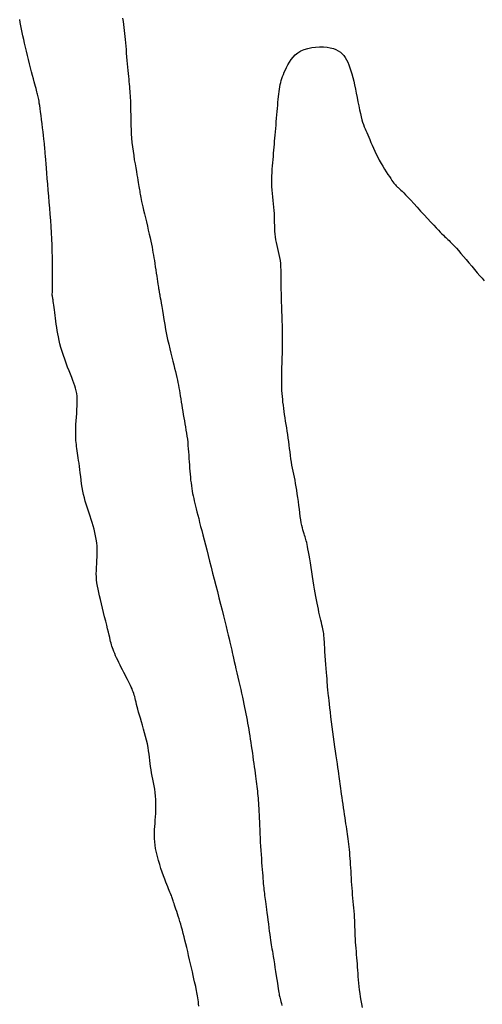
# Model space of a CAD drawing. Header units: millimetres. Extents: x 32690613 to 32693367, y 5343692 to 5344708.
# Tile 123 of 256: x 32692222 to 32692231, y 5344115 to 5344135. Entities that reach past the tile are written whole.
import ezdxf

# ---------------------------------------------------------------- set-up
doc = ezdxf.new("R2010")
doc.units = ezdxf.units.MM
doc.header["$LTSCALE"] = 20
for name, color, linetype in [('02-DGM_HL_495.00', 142, 'Continuous'), ('02-DGM_HL_495.50', 152, 'Continuous'), ('02-DGM_HL_496.00', 162, 'Continuous')]:
    doc.layers.add(name, color=color, linetype=linetype)

msp = doc.modelspace()

# ---------------------------------------------------------------- linework, layer by layer
at = {"layer": '02-DGM_HL_495.00', "elevation": 495, "flags": 128}
msp.add_lwpolyline([(32692225.743, 5344115.034), (32692225.738, 5344115.08), (32692225.734, 5344115.123), (32692225.729, 5344115.163), (32692225.723, 5344115.201), (32692225.718, 5344115.237), (32692225.712, 5344115.272), (32692225.705, 5344115.307), (32692225.698, 5344115.343), (32692225.69, 5344115.382), (32692225.681, 5344115.423), (32692225.671, 5344115.47), (32692225.659, 5344115.521), (32692225.646, 5344115.58), (32692225.631, 5344115.645), (32692225.615, 5344115.717), (32692225.598, 5344115.794), (32692225.579, 5344115.874), (32692225.561, 5344115.956), (32692225.541, 5344116.039), (32692225.522, 5344116.12), (32692225.503, 5344116.199), (32692225.485, 5344116.275), (32692225.467, 5344116.347), (32692225.45, 5344116.415), (32692225.432, 5344116.481), (32692225.416, 5344116.544), (32692225.399, 5344116.604), (32692225.383, 5344116.661), (32692225.366, 5344116.717), (32692225.35, 5344116.771), (32692225.334, 5344116.822), (32692225.318, 5344116.872), (32692225.303, 5344116.918), (32692225.289, 5344116.962), (32692225.276, 5344117.002), (32692225.263, 5344117.039), (32692225.252, 5344117.072), (32692225.243, 5344117.101), (32692225.235, 5344117.126), (32692225.227, 5344117.149), (32692225.22, 5344117.17), (32692225.214, 5344117.19), (32692225.206, 5344117.21), (32692225.199, 5344117.231), (32692225.19, 5344117.252), (32692225.18, 5344117.276), (32692225.169, 5344117.302), (32692225.156, 5344117.332), (32692225.141, 5344117.366), (32692225.125, 5344117.405), (32692225.107, 5344117.45), (32692225.087, 5344117.5), (32692225.065, 5344117.558), (32692225.041, 5344117.624), (32692225.016, 5344117.695), (32692224.991, 5344117.771), (32692224.966, 5344117.85), (32692224.942, 5344117.93), (32692224.92, 5344118.01), (32692224.9, 5344118.089), (32692224.885, 5344118.164), (32692224.873, 5344118.234), (32692224.866, 5344118.3), (32692224.862, 5344118.364), (32692224.86, 5344118.425), (32692224.861, 5344118.484), (32692224.864, 5344118.544), (32692224.868, 5344118.604), (32692224.873, 5344118.666), (32692224.878, 5344118.73), (32692224.882, 5344118.796), (32692224.887, 5344118.863), (32692224.89, 5344118.932), (32692224.891, 5344119.001), (32692224.891, 5344119.071), (32692224.889, 5344119.141), (32692224.885, 5344119.21), (32692224.877, 5344119.278), (32692224.867, 5344119.346), (32692224.856, 5344119.412), (32692224.843, 5344119.478), (32692224.83, 5344119.542), (32692224.817, 5344119.606), (32692224.804, 5344119.669), (32692224.793, 5344119.732), (32692224.784, 5344119.794), (32692224.776, 5344119.855), (32692224.769, 5344119.917), (32692224.762, 5344119.98), (32692224.754, 5344120.044), (32692224.745, 5344120.109), (32692224.734, 5344120.176), (32692224.721, 5344120.245), (32692224.705, 5344120.318), (32692224.686, 5344120.392), (32692224.666, 5344120.466), (32692224.645, 5344120.541), (32692224.623, 5344120.615), (32692224.602, 5344120.686), (32692224.581, 5344120.755), (32692224.562, 5344120.819), (32692224.545, 5344120.878), (32692224.531, 5344120.933), (32692224.518, 5344120.983), (32692224.506, 5344121.03), (32692224.496, 5344121.072), (32692224.486, 5344121.112), (32692224.477, 5344121.149), (32692224.468, 5344121.184), (32692224.458, 5344121.216), (32692224.449, 5344121.248), (32692224.438, 5344121.278), (32692224.427, 5344121.309), (32692224.415, 5344121.34), (32692224.401, 5344121.373), (32692224.385, 5344121.407), (32692224.367, 5344121.444), (32692224.347, 5344121.484), (32692224.325, 5344121.526), (32692224.302, 5344121.571), (32692224.277, 5344121.617), (32692224.252, 5344121.665), (32692224.227, 5344121.714), (32692224.202, 5344121.763), (32692224.177, 5344121.812), (32692224.153, 5344121.86), (32692224.131, 5344121.907), (32692224.109, 5344121.953), (32692224.089, 5344121.998), (32692224.071, 5344122.04), (32692224.054, 5344122.08), (32692224.039, 5344122.118), (32692224.026, 5344122.153), (32692224.015, 5344122.185), (32692224.006, 5344122.216), (32692223.998, 5344122.247), (32692223.99, 5344122.28), (32692223.982, 5344122.316), (32692223.972, 5344122.357), (32692223.961, 5344122.406), (32692223.948, 5344122.463), (32692223.931, 5344122.53), (32692223.913, 5344122.605), (32692223.893, 5344122.686), (32692223.871, 5344122.771), (32692223.849, 5344122.858), (32692223.827, 5344122.945), (32692223.806, 5344123.03), (32692223.786, 5344123.111), (32692223.769, 5344123.185), (32692223.753, 5344123.255), (32692223.739, 5344123.32), (32692223.727, 5344123.382), (32692223.718, 5344123.443), (32692223.711, 5344123.503), (32692223.707, 5344123.562), (32692223.705, 5344123.624), (32692223.706, 5344123.688), (32692223.709, 5344123.754), (32692223.713, 5344123.821), (32692223.718, 5344123.89), (32692223.721, 5344123.961), (32692223.724, 5344124.031), (32692223.724, 5344124.102), (32692223.721, 5344124.173), (32692223.715, 5344124.243), (32692223.705, 5344124.312), (32692223.692, 5344124.381), (32692223.677, 5344124.448), (32692223.66, 5344124.515), (32692223.642, 5344124.58), (32692223.622, 5344124.644), (32692223.602, 5344124.707), (32692223.581, 5344124.768), (32692223.561, 5344124.828), (32692223.541, 5344124.887), (32692223.521, 5344124.947), (32692223.503, 5344125.008), (32692223.485, 5344125.07), (32692223.468, 5344125.134), (32692223.452, 5344125.2), (32692223.438, 5344125.269), (32692223.426, 5344125.34), (32692223.414, 5344125.413), (32692223.404, 5344125.486), (32692223.395, 5344125.558), (32692223.386, 5344125.628), (32692223.377, 5344125.696), (32692223.369, 5344125.76), (32692223.362, 5344125.82), (32692223.354, 5344125.876), (32692223.347, 5344125.929), (32692223.339, 5344125.978), (32692223.332, 5344126.025), (32692223.326, 5344126.069), (32692223.32, 5344126.112), (32692223.314, 5344126.153), (32692223.309, 5344126.193), (32692223.304, 5344126.233), (32692223.3, 5344126.274), (32692223.297, 5344126.317), (32692223.295, 5344126.363), (32692223.295, 5344126.412), (32692223.295, 5344126.466), (32692223.297, 5344126.526), (32692223.301, 5344126.591), (32692223.306, 5344126.662), (32692223.311, 5344126.736), (32692223.317, 5344126.811), (32692223.321, 5344126.886), (32692223.325, 5344126.96), (32692223.326, 5344127.031), (32692223.325, 5344127.096), (32692223.322, 5344127.156), (32692223.315, 5344127.21), (32692223.305, 5344127.262), (32692223.293, 5344127.311), (32692223.278, 5344127.361), (32692223.26, 5344127.412), (32692223.239, 5344127.466), (32692223.216, 5344127.525), (32692223.191, 5344127.589), (32692223.163, 5344127.659), (32692223.135, 5344127.732), (32692223.107, 5344127.809), (32692223.078, 5344127.887), (32692223.051, 5344127.965), (32692223.026, 5344128.043), (32692223.003, 5344128.119), (32692222.983, 5344128.192), (32692222.966, 5344128.262), (32692222.951, 5344128.33), (32692222.939, 5344128.395), (32692222.928, 5344128.459), (32692222.918, 5344128.521), (32692222.909, 5344128.582), (32692222.901, 5344128.642), (32692222.893, 5344128.702), (32692222.886, 5344128.76), (32692222.879, 5344128.815), (32692222.872, 5344128.868), (32692222.865, 5344128.918), (32692222.859, 5344128.963), (32692222.854, 5344129.003), (32692222.849, 5344129.037), (32692222.845, 5344129.065), (32692222.841, 5344129.087), (32692222.838, 5344129.105), (32692222.836, 5344129.118), (32692222.834, 5344129.128), (32692222.832, 5344129.136), (32692222.831, 5344129.142), (32692222.831, 5344129.148), (32692222.83, 5344129.153), (32692222.83, 5344129.161), (32692222.83, 5344129.172), (32692222.83, 5344129.188), (32692222.831, 5344129.212), (32692222.832, 5344129.245), (32692222.832, 5344129.288), (32692222.833, 5344129.344), (32692222.834, 5344129.413), (32692222.835, 5344129.495), (32692222.835, 5344129.588), (32692222.835, 5344129.69), (32692222.834, 5344129.799), (32692222.832, 5344129.914), (32692222.83, 5344130.033), (32692222.826, 5344130.155), (32692222.82, 5344130.277), (32692222.814, 5344130.4), (32692222.806, 5344130.523), (32692222.798, 5344130.646), (32692222.789, 5344130.768), (32692222.779, 5344130.89), (32692222.769, 5344131.011), (32692222.76, 5344131.131), (32692222.75, 5344131.25), (32692222.74, 5344131.366), (32692222.731, 5344131.478), (32692222.722, 5344131.583), (32692222.714, 5344131.682), (32692222.707, 5344131.772), (32692222.7, 5344131.853), (32692222.695, 5344131.921), (32692222.69, 5344131.978), (32692222.687, 5344132.024), (32692222.684, 5344132.064), (32692222.681, 5344132.1), (32692222.677, 5344132.135), (32692222.673, 5344132.173), (32692222.669, 5344132.217), (32692222.663, 5344132.27), (32692222.655, 5344132.333), (32692222.647, 5344132.405), (32692222.637, 5344132.484), (32692222.627, 5344132.566), (32692222.617, 5344132.648), (32692222.607, 5344132.729), (32692222.597, 5344132.804), (32692222.588, 5344132.871), (32692222.58, 5344132.928), (32692222.572, 5344132.976), (32692222.566, 5344133.016), (32692222.56, 5344133.049), (32692222.554, 5344133.078), (32692222.549, 5344133.104), (32692222.543, 5344133.128), (32692222.537, 5344133.152), (32692222.531, 5344133.177), (32692222.524, 5344133.204), (32692222.516, 5344133.234), (32692222.507, 5344133.268), (32692222.497, 5344133.306), (32692222.485, 5344133.35), (32692222.472, 5344133.401), (32692222.456, 5344133.459), (32692222.438, 5344133.525), (32692222.419, 5344133.597), (32692222.398, 5344133.675), (32692222.377, 5344133.756), (32692222.356, 5344133.84), (32692222.334, 5344133.924), (32692222.314, 5344134.007), (32692222.295, 5344134.089), (32692222.277, 5344134.166), (32692222.261, 5344134.241), (32692222.246, 5344134.312), (32692222.232, 5344134.381), (32692222.219, 5344134.448), (32692222.206, 5344134.513), (32692222.194, 5344134.576), (32692222.182, 5344134.639)], dxfattribs=at)
at = {"layer": '02-DGM_HL_495.50', "elevation": 495.5, "flags": 128}
msp.add_lwpolyline([(32692224.229, 5344134.662), (32692224.236, 5344134.601), (32692224.244, 5344134.541), (32692224.25, 5344134.481), (32692224.257, 5344134.422), (32692224.264, 5344134.363), (32692224.27, 5344134.302), (32692224.277, 5344134.24), (32692224.283, 5344134.175), (32692224.289, 5344134.108), (32692224.296, 5344134.039), (32692224.302, 5344133.968), (32692224.308, 5344133.897), (32692224.314, 5344133.826), (32692224.32, 5344133.757), (32692224.326, 5344133.689), (32692224.332, 5344133.625), (32692224.338, 5344133.565), (32692224.343, 5344133.508), (32692224.349, 5344133.454), (32692224.354, 5344133.403), (32692224.359, 5344133.353), (32692224.363, 5344133.306), (32692224.368, 5344133.26), (32692224.371, 5344133.215), (32692224.375, 5344133.17), (32692224.378, 5344133.125), (32692224.38, 5344133.079), (32692224.382, 5344133.031), (32692224.384, 5344132.982), (32692224.386, 5344132.929), (32692224.387, 5344132.873), (32692224.388, 5344132.813), (32692224.389, 5344132.748), (32692224.39, 5344132.679), (32692224.391, 5344132.606), (32692224.393, 5344132.529), (32692224.396, 5344132.449), (32692224.4, 5344132.367), (32692224.406, 5344132.283), (32692224.414, 5344132.197), (32692224.424, 5344132.109), (32692224.435, 5344132.022), (32692224.448, 5344131.935), (32692224.461, 5344131.851), (32692224.475, 5344131.77), (32692224.488, 5344131.692), (32692224.501, 5344131.62), (32692224.513, 5344131.555), (32692224.524, 5344131.496), (32692224.533, 5344131.444), (32692224.54, 5344131.398), (32692224.547, 5344131.357), (32692224.553, 5344131.32), (32692224.559, 5344131.286), (32692224.564, 5344131.255), (32692224.568, 5344131.225), (32692224.573, 5344131.196), (32692224.578, 5344131.167), (32692224.583, 5344131.136), (32692224.589, 5344131.102), (32692224.596, 5344131.064), (32692224.605, 5344131.021), (32692224.616, 5344130.971), (32692224.629, 5344130.914), (32692224.644, 5344130.847), (32692224.662, 5344130.774), (32692224.681, 5344130.696), (32692224.7, 5344130.615), (32692224.72, 5344130.532), (32692224.739, 5344130.451), (32692224.757, 5344130.373), (32692224.774, 5344130.3), (32692224.789, 5344130.233), (32692224.802, 5344130.173), (32692224.813, 5344130.116), (32692224.823, 5344130.062), (32692224.832, 5344130.01), (32692224.841, 5344129.958), (32692224.85, 5344129.905), (32692224.859, 5344129.849), (32692224.868, 5344129.789), (32692224.878, 5344129.727), (32692224.888, 5344129.664), (32692224.898, 5344129.601), (32692224.907, 5344129.54), (32692224.916, 5344129.483), (32692224.924, 5344129.431), (32692224.931, 5344129.386), (32692224.937, 5344129.348), (32692224.942, 5344129.318), (32692224.945, 5344129.294), (32692224.948, 5344129.274), (32692224.951, 5344129.259), (32692224.953, 5344129.247), (32692224.955, 5344129.236), (32692224.956, 5344129.226), (32692224.958, 5344129.216), (32692224.96, 5344129.203), (32692224.963, 5344129.188), (32692224.967, 5344129.167), (32692224.971, 5344129.14), (32692224.977, 5344129.105), (32692224.985, 5344129.06), (32692224.994, 5344129.004), (32692225.005, 5344128.936), (32692225.018, 5344128.857), (32692225.032, 5344128.769), (32692225.048, 5344128.676), (32692225.066, 5344128.578), (32692225.084, 5344128.478), (32692225.103, 5344128.378), (32692225.123, 5344128.279), (32692225.144, 5344128.185), (32692225.164, 5344128.095), (32692225.185, 5344128.009), (32692225.206, 5344127.927), (32692225.225, 5344127.85), (32692225.244, 5344127.777), (32692225.262, 5344127.708), (32692225.278, 5344127.644), (32692225.293, 5344127.584), (32692225.306, 5344127.528), (32692225.318, 5344127.474), (32692225.328, 5344127.423), (32692225.338, 5344127.372), (32692225.348, 5344127.32), (32692225.357, 5344127.268), (32692225.366, 5344127.214), (32692225.375, 5344127.158), (32692225.385, 5344127.099), (32692225.394, 5344127.038), (32692225.404, 5344126.976), (32692225.414, 5344126.914), (32692225.424, 5344126.85), (32692225.435, 5344126.787), (32692225.445, 5344126.725), (32692225.456, 5344126.663), (32692225.467, 5344126.602), (32692225.477, 5344126.542), (32692225.487, 5344126.482), (32692225.497, 5344126.421), (32692225.506, 5344126.361), (32692225.515, 5344126.3), (32692225.522, 5344126.238), (32692225.528, 5344126.174), (32692225.534, 5344126.11), (32692225.539, 5344126.046), (32692225.543, 5344125.981), (32692225.547, 5344125.916), (32692225.551, 5344125.852), (32692225.555, 5344125.788), (32692225.56, 5344125.725), (32692225.564, 5344125.663), (32692225.57, 5344125.603), (32692225.575, 5344125.544), (32692225.581, 5344125.486), (32692225.588, 5344125.43), (32692225.596, 5344125.375), (32692225.603, 5344125.322), (32692225.612, 5344125.27), (32692225.621, 5344125.22), (32692225.631, 5344125.172), (32692225.641, 5344125.123), (32692225.653, 5344125.073), (32692225.665, 5344125.023), (32692225.678, 5344124.969), (32692225.692, 5344124.913), (32692225.707, 5344124.854), (32692225.724, 5344124.789), (32692225.741, 5344124.721), (32692225.76, 5344124.647), (32692225.78, 5344124.568), (32692225.802, 5344124.485), (32692225.824, 5344124.396), (32692225.848, 5344124.302), (32692225.874, 5344124.203), (32692225.9, 5344124.098), (32692225.928, 5344123.989), (32692225.957, 5344123.875), (32692225.987, 5344123.758), (32692226.018, 5344123.639), (32692226.049, 5344123.517), (32692226.08, 5344123.394), (32692226.112, 5344123.27), (32692226.143, 5344123.147), (32692226.175, 5344123.024), (32692226.205, 5344122.905), (32692226.234, 5344122.79), (32692226.262, 5344122.681), (32692226.287, 5344122.579), (32692226.31, 5344122.486), (32692226.33, 5344122.403), (32692226.348, 5344122.331), (32692226.362, 5344122.268), (32692226.375, 5344122.212), (32692226.386, 5344122.16), (32692226.397, 5344122.11), (32692226.408, 5344122.06), (32692226.42, 5344122.007), (32692226.433, 5344121.948), (32692226.448, 5344121.883), (32692226.464, 5344121.811), (32692226.482, 5344121.734), (32692226.501, 5344121.654), (32692226.521, 5344121.571), (32692226.54, 5344121.488), (32692226.559, 5344121.406), (32692226.577, 5344121.326), (32692226.595, 5344121.25), (32692226.611, 5344121.176), (32692226.626, 5344121.106), (32692226.64, 5344121.038), (32692226.654, 5344120.971), (32692226.667, 5344120.907), (32692226.679, 5344120.844), (32692226.691, 5344120.781), (32692226.703, 5344120.72), (32692226.714, 5344120.658), (32692226.725, 5344120.596), (32692226.736, 5344120.533), (32692226.746, 5344120.47), (32692226.757, 5344120.406), (32692226.767, 5344120.341), (32692226.777, 5344120.274), (32692226.787, 5344120.205), (32692226.798, 5344120.135), (32692226.808, 5344120.064), (32692226.818, 5344119.994), (32692226.827, 5344119.924), (32692226.837, 5344119.855), (32692226.846, 5344119.789), (32692226.855, 5344119.725), (32692226.863, 5344119.664), (32692226.871, 5344119.607), (32692226.878, 5344119.552), (32692226.885, 5344119.499), (32692226.891, 5344119.449), (32692226.897, 5344119.4), (32692226.903, 5344119.353), (32692226.908, 5344119.306), (32692226.913, 5344119.261), (32692226.917, 5344119.215), (32692226.921, 5344119.169), (32692226.924, 5344119.121), (32692226.928, 5344119.072), (32692226.931, 5344119.019), (32692226.934, 5344118.963), (32692226.937, 5344118.903), (32692226.941, 5344118.839), (32692226.944, 5344118.769), (32692226.947, 5344118.697), (32692226.95, 5344118.621), (32692226.954, 5344118.542), (32692226.958, 5344118.461), (32692226.962, 5344118.379), (32692226.966, 5344118.296), (32692226.971, 5344118.213), (32692226.976, 5344118.13), (32692226.981, 5344118.048), (32692226.987, 5344117.969), (32692226.992, 5344117.891), (32692226.997, 5344117.817), (32692227.003, 5344117.748), (32692227.008, 5344117.683), (32692227.013, 5344117.623), (32692227.017, 5344117.568), (32692227.022, 5344117.518), (32692227.026, 5344117.471), (32692227.031, 5344117.428), (32692227.035, 5344117.387), (32692227.039, 5344117.347), (32692227.043, 5344117.31), (32692227.048, 5344117.272), (32692227.052, 5344117.235), (32692227.057, 5344117.196), (32692227.062, 5344117.155), (32692227.067, 5344117.112), (32692227.074, 5344117.064), (32692227.081, 5344117.011), (32692227.088, 5344116.952), (32692227.097, 5344116.886), (32692227.106, 5344116.816), (32692227.116, 5344116.742), (32692227.126, 5344116.668), (32692227.135, 5344116.594), (32692227.145, 5344116.523), (32692227.154, 5344116.456), (32692227.163, 5344116.396), (32692227.17, 5344116.343), (32692227.177, 5344116.297), (32692227.184, 5344116.254), (32692227.191, 5344116.213), (32692227.198, 5344116.171), (32692227.205, 5344116.126), (32692227.213, 5344116.076), (32692227.223, 5344116.019), (32692227.234, 5344115.952), (32692227.246, 5344115.878), (32692227.258, 5344115.8), (32692227.271, 5344115.72), (32692227.283, 5344115.64), (32692227.295, 5344115.564), (32692227.306, 5344115.494), (32692227.315, 5344115.433), (32692227.323, 5344115.383), (32692227.329, 5344115.342), (32692227.334, 5344115.308), (32692227.339, 5344115.28), (32692227.343, 5344115.256), (32692227.347, 5344115.233), (32692227.352, 5344115.211), (32692227.358, 5344115.186), (32692227.365, 5344115.157), (32692227.374, 5344115.125), (32692227.384, 5344115.088), (32692227.395, 5344115.048)], dxfattribs=at)
at = {"layer": '02-DGM_HL_496.00', "elevation": 496, "flags": 128}
msp.add_lwpolyline([(32692228.999, 5344115.009), (32692228.986, 5344115.078), (32692228.973, 5344115.148), (32692228.96, 5344115.219), (32692228.949, 5344115.289), (32692228.94, 5344115.358), (32692228.931, 5344115.426), (32692228.925, 5344115.492), (32692228.919, 5344115.557), (32692228.914, 5344115.622), (32692228.91, 5344115.685), (32692228.905, 5344115.748), (32692228.901, 5344115.811), (32692228.897, 5344115.873), (32692228.892, 5344115.936), (32692228.887, 5344115.998), (32692228.881, 5344116.06), (32692228.876, 5344116.122), (32692228.87, 5344116.184), (32692228.865, 5344116.246), (32692228.86, 5344116.308), (32692228.856, 5344116.369), (32692228.853, 5344116.43), (32692228.851, 5344116.491), (32692228.849, 5344116.552), (32692228.847, 5344116.613), (32692228.845, 5344116.674), (32692228.842, 5344116.736), (32692228.839, 5344116.797), (32692228.836, 5344116.859), (32692228.832, 5344116.922), (32692228.826, 5344116.985), (32692228.821, 5344117.049), (32692228.815, 5344117.113), (32692228.808, 5344117.178), (32692228.802, 5344117.244), (32692228.796, 5344117.31), (32692228.791, 5344117.377), (32692228.786, 5344117.445), (32692228.782, 5344117.513), (32692228.777, 5344117.581), (32692228.774, 5344117.648), (32692228.77, 5344117.715), (32692228.766, 5344117.781), (32692228.762, 5344117.846), (32692228.758, 5344117.909), (32692228.753, 5344117.971), (32692228.748, 5344118.031), (32692228.743, 5344118.088), (32692228.737, 5344118.145), (32692228.731, 5344118.2), (32692228.725, 5344118.253), (32692228.718, 5344118.305), (32692228.712, 5344118.356), (32692228.705, 5344118.406), (32692228.698, 5344118.455), (32692228.691, 5344118.504), (32692228.684, 5344118.554), (32692228.677, 5344118.606), (32692228.669, 5344118.66), (32692228.66, 5344118.717), (32692228.651, 5344118.777), (32692228.641, 5344118.841), (32692228.631, 5344118.908), (32692228.621, 5344118.977), (32692228.611, 5344119.046), (32692228.6, 5344119.115), (32692228.591, 5344119.181), (32692228.582, 5344119.245), (32692228.573, 5344119.304), (32692228.566, 5344119.358), (32692228.559, 5344119.408), (32692228.553, 5344119.455), (32692228.547, 5344119.502), (32692228.54, 5344119.55), (32692228.534, 5344119.599), (32692228.526, 5344119.653), (32692228.518, 5344119.712), (32692228.508, 5344119.778), (32692228.498, 5344119.85), (32692228.486, 5344119.927), (32692228.474, 5344120.01), (32692228.461, 5344120.098), (32692228.448, 5344120.19), (32692228.435, 5344120.285), (32692228.421, 5344120.383), (32692228.408, 5344120.484), (32692228.395, 5344120.585), (32692228.383, 5344120.685), (32692228.371, 5344120.782), (32692228.36, 5344120.874), (32692228.35, 5344120.96), (32692228.341, 5344121.037), (32692228.333, 5344121.105), (32692228.326, 5344121.162), (32692228.321, 5344121.208), (32692228.316, 5344121.246), (32692228.313, 5344121.276), (32692228.31, 5344121.301), (32692228.308, 5344121.321), (32692228.307, 5344121.338), (32692228.305, 5344121.353), (32692228.304, 5344121.368), (32692228.303, 5344121.385), (32692228.302, 5344121.404), (32692228.3, 5344121.428), (32692228.298, 5344121.458), (32692228.296, 5344121.495), (32692228.292, 5344121.541), (32692228.288, 5344121.598), (32692228.283, 5344121.665), (32692228.277, 5344121.742), (32692228.271, 5344121.825), (32692228.265, 5344121.91), (32692228.258, 5344121.996), (32692228.252, 5344122.078), (32692228.247, 5344122.154), (32692228.242, 5344122.22), (32692228.239, 5344122.275), (32692228.236, 5344122.32), (32692228.234, 5344122.357), (32692228.232, 5344122.388), (32692228.23, 5344122.415), (32692228.227, 5344122.441), (32692228.223, 5344122.467), (32692228.218, 5344122.496), (32692228.211, 5344122.529), (32692228.202, 5344122.567), (32692228.192, 5344122.609), (32692228.181, 5344122.655), (32692228.169, 5344122.703), (32692228.157, 5344122.755), (32692228.145, 5344122.808), (32692228.132, 5344122.864), (32692228.12, 5344122.921), (32692228.107, 5344122.98), (32692228.095, 5344123.042), (32692228.083, 5344123.106), (32692228.07, 5344123.173), (32692228.058, 5344123.245), (32692228.044, 5344123.32), (32692228.031, 5344123.401), (32692228.017, 5344123.486), (32692228.003, 5344123.574), (32692227.989, 5344123.664), (32692227.975, 5344123.753), (32692227.961, 5344123.84), (32692227.948, 5344123.921), (32692227.935, 5344123.997), (32692227.924, 5344124.064), (32692227.914, 5344124.121), (32692227.905, 5344124.169), (32692227.896, 5344124.21), (32692227.888, 5344124.246), (32692227.88, 5344124.277), (32692227.872, 5344124.305), (32692227.864, 5344124.333), (32692227.855, 5344124.36), (32692227.845, 5344124.39), (32692227.835, 5344124.422), (32692227.825, 5344124.457), (32692227.814, 5344124.496), (32692227.803, 5344124.539), (32692227.792, 5344124.587), (32692227.781, 5344124.64), (32692227.771, 5344124.699), (32692227.761, 5344124.764), (32692227.751, 5344124.834), (32692227.742, 5344124.908), (32692227.732, 5344124.985), (32692227.723, 5344125.062), (32692227.713, 5344125.139), (32692227.702, 5344125.215), (32692227.692, 5344125.287), (32692227.68, 5344125.356), (32692227.668, 5344125.421), (32692227.656, 5344125.483), (32692227.643, 5344125.543), (32692227.631, 5344125.603), (32692227.619, 5344125.662), (32692227.607, 5344125.721), (32692227.596, 5344125.782), (32692227.585, 5344125.846), (32692227.576, 5344125.911), (32692227.566, 5344125.977), (32692227.557, 5344126.045), (32692227.549, 5344126.114), (32692227.54, 5344126.183), (32692227.531, 5344126.253), (32692227.521, 5344126.322), (32692227.512, 5344126.391), (32692227.502, 5344126.459), (32692227.491, 5344126.526), (32692227.481, 5344126.593), (32692227.47, 5344126.659), (32692227.46, 5344126.724), (32692227.45, 5344126.788), (32692227.441, 5344126.851), (32692227.432, 5344126.912), (32692227.425, 5344126.973), (32692227.417, 5344127.032), (32692227.411, 5344127.091), (32692227.405, 5344127.15), (32692227.401, 5344127.208), (32692227.397, 5344127.266), (32692227.394, 5344127.323), (32692227.392, 5344127.381), (32692227.392, 5344127.439), (32692227.391, 5344127.497), (32692227.392, 5344127.556), (32692227.393, 5344127.615), (32692227.395, 5344127.675), (32692227.397, 5344127.736), (32692227.399, 5344127.798), (32692227.401, 5344127.861), (32692227.403, 5344127.926), (32692227.404, 5344127.991), (32692227.406, 5344128.056), (32692227.407, 5344128.122), (32692227.409, 5344128.187), (32692227.409, 5344128.253), (32692227.409, 5344128.318), (32692227.409, 5344128.383), (32692227.408, 5344128.447), (32692227.407, 5344128.511), (32692227.405, 5344128.574), (32692227.403, 5344128.637), (32692227.401, 5344128.7), (32692227.398, 5344128.762), (32692227.396, 5344128.825), (32692227.394, 5344128.887), (32692227.391, 5344128.95), (32692227.389, 5344129.012), (32692227.387, 5344129.075), (32692227.385, 5344129.138), (32692227.384, 5344129.202), (32692227.383, 5344129.266), (32692227.383, 5344129.331), (32692227.383, 5344129.396), (32692227.383, 5344129.462), (32692227.383, 5344129.527), (32692227.382, 5344129.593), (32692227.381, 5344129.658), (32692227.377, 5344129.723), (32692227.372, 5344129.787), (32692227.365, 5344129.85), (32692227.355, 5344129.911), (32692227.343, 5344129.972), (32692227.33, 5344130.031), (32692227.316, 5344130.09), (32692227.302, 5344130.148), (32692227.289, 5344130.205), (32692227.277, 5344130.261), (32692227.268, 5344130.318), (32692227.261, 5344130.374), (32692227.257, 5344130.431), (32692227.254, 5344130.487), (32692227.252, 5344130.544), (32692227.251, 5344130.602), (32692227.25, 5344130.661), (32692227.248, 5344130.722), (32692227.245, 5344130.783), (32692227.24, 5344130.846), (32692227.234, 5344130.911), (32692227.227, 5344130.977), (32692227.219, 5344131.044), (32692227.212, 5344131.112), (32692227.206, 5344131.18), (32692227.2, 5344131.249), (32692227.197, 5344131.319), (32692227.195, 5344131.388), (32692227.195, 5344131.457), (32692227.197, 5344131.526), (32692227.2, 5344131.595), (32692227.204, 5344131.662), (32692227.209, 5344131.728), (32692227.214, 5344131.793), (32692227.22, 5344131.857), (32692227.225, 5344131.919), (32692227.23, 5344131.98), (32692227.235, 5344132.04), (32692227.24, 5344132.099), (32692227.245, 5344132.159), (32692227.251, 5344132.219), (32692227.256, 5344132.28), (32692227.261, 5344132.343), (32692227.267, 5344132.408), (32692227.272, 5344132.474), (32692227.278, 5344132.541), (32692227.284, 5344132.608), (32692227.29, 5344132.676), (32692227.295, 5344132.743), (32692227.301, 5344132.808), (32692227.306, 5344132.872), (32692227.312, 5344132.933), (32692227.317, 5344132.993), (32692227.322, 5344133.05), (32692227.328, 5344133.105), (32692227.334, 5344133.157), (32692227.34, 5344133.207), (32692227.347, 5344133.255), (32692227.354, 5344133.3), (32692227.363, 5344133.344), (32692227.372, 5344133.385), (32692227.383, 5344133.425), (32692227.395, 5344133.466), (32692227.41, 5344133.506), (32692227.425, 5344133.548), (32692227.443, 5344133.592), (32692227.464, 5344133.638), (32692227.487, 5344133.687), (32692227.513, 5344133.738), (32692227.543, 5344133.79), (32692227.577, 5344133.841), (32692227.617, 5344133.89), (32692227.662, 5344133.937), (32692227.714, 5344133.978), (32692227.773, 5344134.014), (32692227.839, 5344134.043), (32692227.912, 5344134.065), (32692227.988, 5344134.08), (32692228.065, 5344134.09), (32692228.143, 5344134.093), (32692228.22, 5344134.092), (32692228.292, 5344134.086), (32692228.358, 5344134.075), (32692228.418, 5344134.059), (32692228.47, 5344134.04), (32692228.516, 5344134.016), (32692228.557, 5344133.988), (32692228.593, 5344133.957), (32692228.625, 5344133.921), (32692228.654, 5344133.881), (32692228.68, 5344133.837), (32692228.705, 5344133.789), (32692228.728, 5344133.737), (32692228.749, 5344133.681), (32692228.769, 5344133.621), (32692228.788, 5344133.557), (32692228.806, 5344133.488), (32692228.824, 5344133.415), (32692228.841, 5344133.338), (32692228.858, 5344133.257), (32692228.875, 5344133.173), (32692228.891, 5344133.088), (32692228.907, 5344133.004), (32692228.923, 5344132.921), (32692228.939, 5344132.843), (32692228.955, 5344132.77), (32692228.97, 5344132.704), (32692228.986, 5344132.646), (32692229.001, 5344132.595), (32692229.017, 5344132.55), (32692229.033, 5344132.508), (32692229.049, 5344132.469), (32692229.066, 5344132.43), (32692229.084, 5344132.39), (32692229.102, 5344132.348), (32692229.122, 5344132.301), (32692229.143, 5344132.251), (32692229.165, 5344132.197), (32692229.188, 5344132.141), (32692229.214, 5344132.083), (32692229.24, 5344132.023), (32692229.269, 5344131.963), (32692229.3, 5344131.901), (32692229.332, 5344131.84), (32692229.366, 5344131.78), (32692229.401, 5344131.721), (32692229.435, 5344131.664), (32692229.469, 5344131.611), (32692229.501, 5344131.561), (32692229.532, 5344131.516), (32692229.559, 5344131.476), (32692229.583, 5344131.442), (32692229.604, 5344131.412), (32692229.623, 5344131.388), (32692229.639, 5344131.367), (32692229.654, 5344131.35), (32692229.667, 5344131.334), (32692229.68, 5344131.321), (32692229.693, 5344131.309), (32692229.707, 5344131.297), (32692229.721, 5344131.284), (32692229.739, 5344131.268), (32692229.76, 5344131.249), (32692229.785, 5344131.224), (32692229.817, 5344131.193), (32692229.855, 5344131.154), (32692229.901, 5344131.106), (32692229.956, 5344131.047), (32692230.018, 5344130.98), (32692230.085, 5344130.908), (32692230.154, 5344130.832), (32692230.224, 5344130.756), (32692230.292, 5344130.682), (32692230.356, 5344130.612), (32692230.414, 5344130.549), (32692230.465, 5344130.496), (32692230.508, 5344130.45), (32692230.545, 5344130.412), (32692230.577, 5344130.38), (32692230.605, 5344130.352), (32692230.63, 5344130.329), (32692230.653, 5344130.307), (32692230.675, 5344130.287), (32692230.696, 5344130.267), (32692230.719, 5344130.246), (32692230.743, 5344130.223), (32692230.769, 5344130.197), (32692230.797, 5344130.167), (32692230.829, 5344130.133), (32692230.866, 5344130.093), (32692230.907, 5344130.046), (32692230.953, 5344129.992), (32692231.003, 5344129.932), (32692231.057, 5344129.868), (32692231.112, 5344129.802), (32692231.169, 5344129.735), (32692231.224, 5344129.669), (32692231.278, 5344129.606), (32692231.329, 5344129.548), (32692231.376, 5344129.496), (32692231.42, 5344129.449)], dxfattribs=at)

doc.saveas('drawing.dxf')
